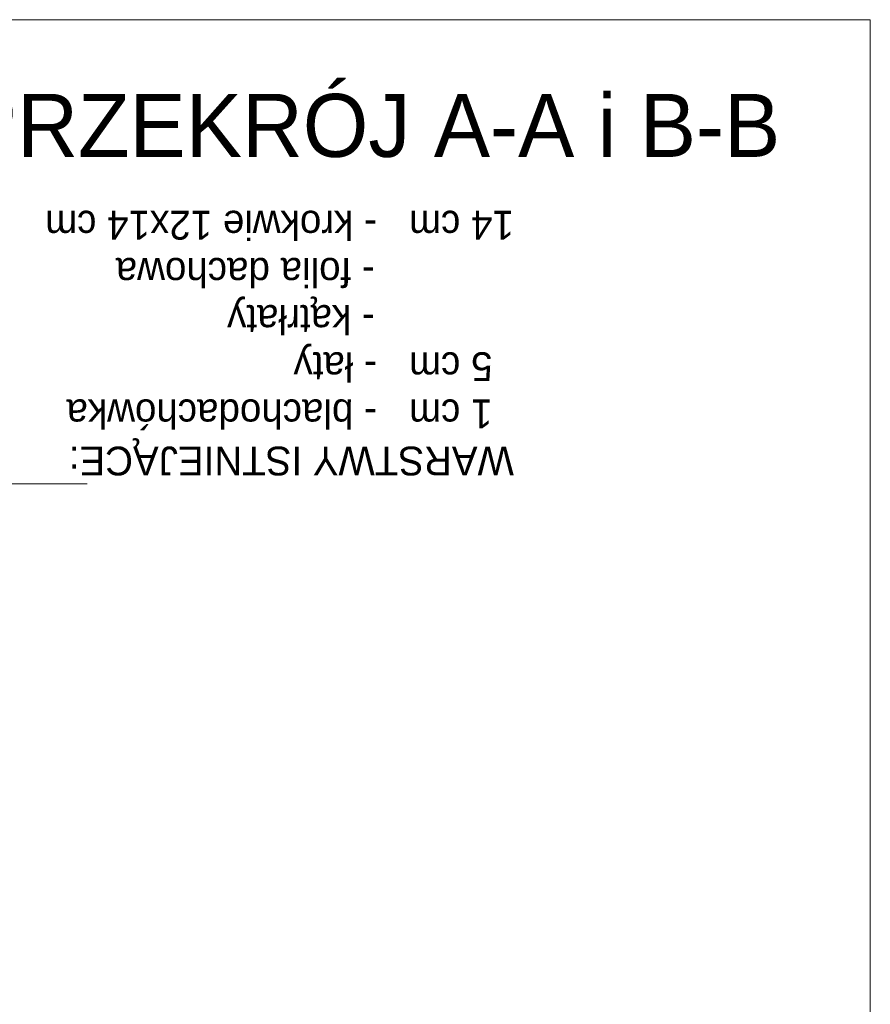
# Model space of a CAD drawing. Extents: x -723047 to -356759, y -30024 to 53940.
# Tile 32 of 121: x -687022 to -682297, y -3597 to 1873. Entities that reach past the tile are written whole.
import ezdxf

# ---------------------------------------------------------------- set-up
doc = ezdxf.new("R2010")
doc.units = 0
doc.header["$MEASUREMENT"] = 0
for name, color, linetype, lineweight in [('Arch opisy_Nr_Pióra__21', 7, 'Continuous', 9), ('ARCH TABELA_Nr_Pióra__21', 7, 'Continuous', 9), ('INWENT OPISY_Nr_Pióra__1', 7, 'Continuous', 25), ('INWENT OPISY_Nr_Pióra__21', 7, 'Continuous', 9)]:
    doc.layers.add(name, color=color, linetype=linetype, lineweight=lineweight)
doc.styles.add('GENERATED_STYLE_4', font='txt')
doc.styles.add('GENERATED_STYLE_9', font='txt')

msp = doc.modelspace()

# ---------------------------------------------------------------- linework, layer by layer
at = {"layer": 'ARCH TABELA_Nr_Pióra__21', "linetype": 'Continuous'}
for p, q in [((-723047, 1872.9), (-682297, 1872.9)), ((-682297, 1872.9), (-682297, -26577.1))]:
    msp.add_line(p, q, dxfattribs=at)
at = {"layer": 'INWENT OPISY_Nr_Pióra__21', "linetype": 'Continuous'}
msp.add_line((-686648.2, -705.8), (-690253.3, -705.8), dxfattribs=at)

# ---------------------------------------------------------------- texts
at = {"layer": 'Arch opisy_Nr_Pióra__21', "linetype": 'Continuous', "insert": (-682797, 1460.6), "char_height": 350, "attachment_point": 3, "style": 'GENERATED_STYLE_9'}
msp.add_mtext('{PRZEKRÓJ A-A i B-B}', dxfattribs=at)
at = {"layer": 'INWENT OPISY_Nr_Pióra__1', "linetype": 'Continuous', "insert": (-684276.8, -658.5), "char_height": 160, "width": 4900.628, "attachment_point": 1, "rotation": 180, "line_spacing_factor": 0.982279, "style": 'GENERATED_STYLE_4'}
msp.add_mtext('{WARSTWY ISTNIEJĄCE:\\P  1 cm   - blachodachówka\\P  5 cm   - łaty\\P             - kątrłaty\\P             - folia dachowa\\P14 cm   - krokwie 12x14 cm}', dxfattribs=at)

doc.saveas('drawing.dxf')
